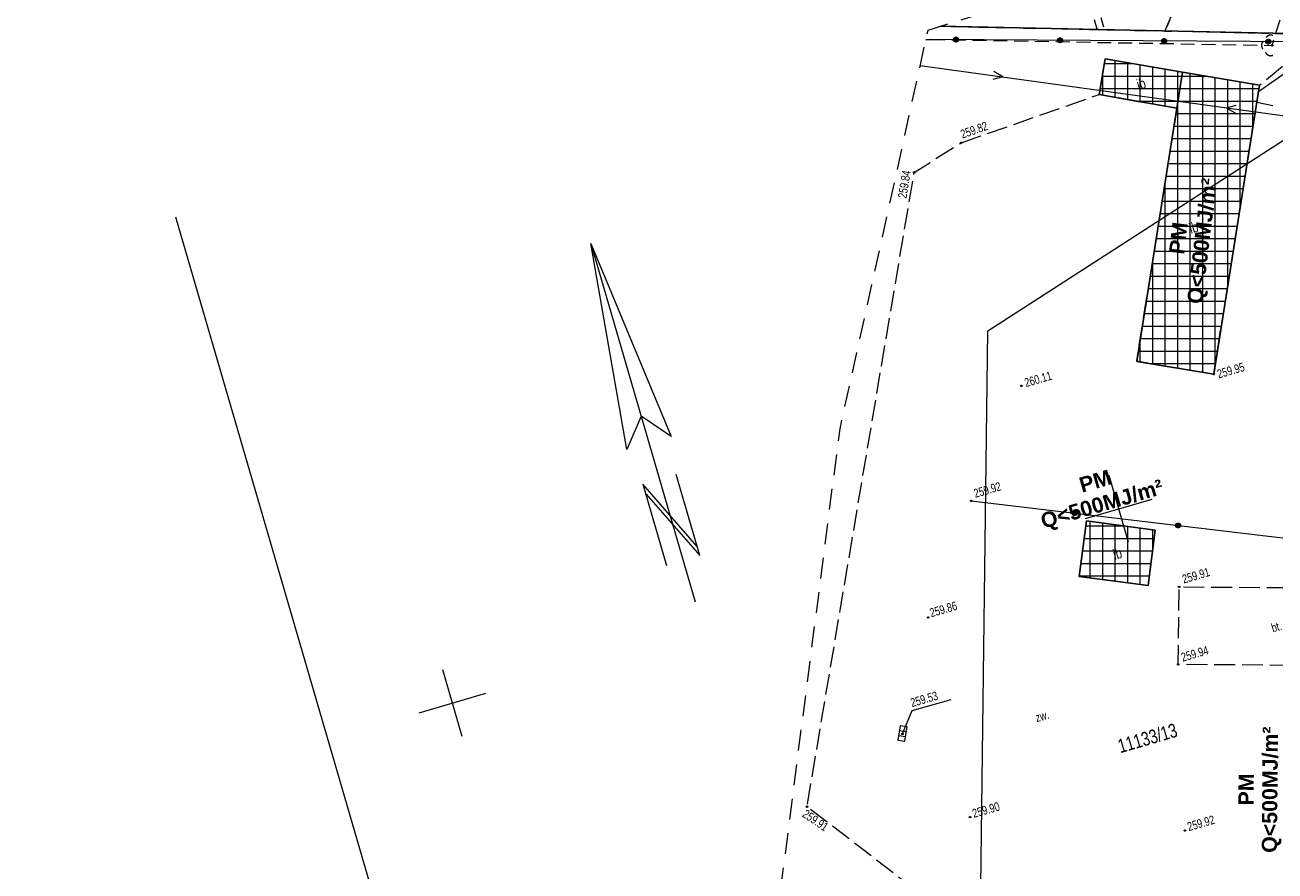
# Model space of a CAD drawing. Header units: millimetres. Extents: x -105537 to 923666, y -162842 to 175608.
# Tile 2 of 41: x -105537 to -15493, y -4146 to 56778. Entities that reach past the tile are written whole.
import ezdxf
from ezdxf.xclip import XClip

# ---------------------------------------------------------------- set-up
doc = ezdxf.new("R2010")
doc.units = ezdxf.units.MM
doc.header["$MEASUREMENT"] = 0
doc.header["$XCLIPFRAME"] = 0
for name, pattern in [('1054', [2000, 1500, -500]), ('1086', [1500, 1000, -500]), ('2216', [2500, 1500, -1000]), ('2217', [2000, 1500, -500]), ('2218', [1000, 500, -500])]:
    doc.linetypes.add(name, pattern=pattern)
doc.layers.add('A__!REF_RYSUNKI', color=7, linetype='Continuous')
doc.layers.add('Nowe_01-PZT-WYPEŁNIENIA_Nr_pióra__243', color=7, linetype='Continuous', lineweight=13, true_color=0x797979)
doc.layers.add('Nowe_01-PZT-WYPEŁNIENIA_Nr_pióra__97', color=7, linetype='Continuous', lineweight=15, true_color=0xff2828)
for name, color, linetype, lineweight in [('Nowe_199-Z Wymiary i opisy_Nr_pióra__1', 7, 'Continuous', 13), ('Wadowice Wałowa mdcp500_2_EGB_DzialkaEwidencyjna_Nr_pióra__3', 3, 'Continuous', 18), ('Wadowice Wałowa mdcp500_2_EGB_KonturKlasyfikacyjny_Nr_pióra__86', 86, 'Continuous', 18), ('Wadowice Wałowa mdcp500_2_EGB_KonturUzytkuGruntowego_Nr_pióra__3', 3, 'Continuous', 18), ('Wadowice Wałowa mdcp500_2_GES_PrzewodElektroenergetyczny_Nr_pióra__1', 1, 'Continuous', 18), ('Wadowice Wałowa mdcp500_2_GES_PrzewodKanalizacyjny_Nr_pióra__34', 34, 'Continuous', 18), ('Wadowice Wałowa mdcp500_2_GES_PrzewodWodociagowy_Nr_pióra__5', 5, 'Continuous', 18), ('Wadowice Wałowa mdcp500_2_GES_Rzedna_Nr_pióra__34', 34, 'Continuous', 18), ('Wadowice Wałowa mdcp500_2_GES_UrzadzeniaSiecKanalizacyjna_Nr_pióra__34', 34, 'Continuous', 18), ('Wadowice Wałowa mdcp500_2_OT_Budowle_Nr_pióra__7', 7, 'Continuous', 18), ('Wadowice Wałowa mdcp500_2_OT_Komunikacja_Nr_pióra__7', 7, 'Continuous', 18), ('Wadowice Wałowa mdcp500_2_OT_Ogrodzenia_Nr_pióra__7', 7, 'Continuous', 18), ('Wadowice Wałowa mdcp500_2_OT_Rzedna_Nr_pióra__7', 7, 'Continuous', 18), ('Wadowice Wałowa mdcp500_2_OT_ZagospodarowanieTerenu_Nr_pióra__3', 3, 'Continuous', 18), ('Wadowice Wałowa mdcp500_2_OT_ZagospodarowanieTerenu_Nr_pióra__7', 7, 'Continuous', 18), ('Wadowice Wałowa mdcp500_2_ramka_mapy_Nr_pióra__7', 7, 'Continuous', 18), ('Wadowice Wałowa mdcp500_2_ramka_wydruku_Nr_pióra__7', 7, 'Continuous', 18), ('Wadowice Wałowa mdcp500_2_siatka_Nr_pióra__7', 7, 'Continuous', 18), ('Wadowice Wałowa mdcp500_2_St_N_Nr_pióra__7', 7, 'Continuous', 18), ('Wadowice Wałowa mdcp500_2_zakres_mapy_Nr_pióra__178', 178, 'Continuous', 18), ('Wadowice Wałowa mdcp500_2_zakres_pomiaru_Nr_pióra__6', 6, 'Continuous', 18), ('Wadowice Wałowa mdcp500_3_0_Nr_pióra__1', 7, 'Continuous', 13)]:
    doc.layers.add(name, color=color, linetype=linetype, lineweight=lineweight)
doc.styles.add('STYL_AUTOMATYCZNY_2', font='arial.ttf')
doc.styles.add('STYL_AUTOMATYCZNY_6', font='arial.ttf', dxfattribs={"width": 0.75})
picture_1 = doc.add_image_def('image1.tif', size_in_pixel=(6904, 2168))
pattern_1 = [(0, (0, 0), (0, 900), []), (90.00000000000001, (0, 0), (-900, 0), [])]

# ---------------------------------------------------------------- blocks, each defined once
blk = doc.blocks.new('Rysunek_1_3', base_point=(73225.66045894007, -6125.130924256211))
at = {"layer": 'Wadowice Wałowa mdcp500_3_0_Nr_pióra__1', "color": 7, "lineweight": 13}
image = blk.add_image(picture_1, insert=(-79878.76163310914, -3368.362651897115), size_in_units=(292227.57595836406, 91739.28941823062), rotation=16.241465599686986, dxfattribs=at)
image.set_boundary_path([(-0.5, -0.5), (6903.5, 2167.5)])
blk = doc.blocks.new('Rysunek_3_2', base_point=(-5551989123.248664, -7375062639.407376))
at = {"layer": 'Wadowice Wałowa mdcp500_2_EGB_DzialkaEwidencyjna_Nr_pióra__3', "color": 3, "linetype": 'Continuous', "lineweight": 18, "flags": 128}
for points in [[(13284.42293498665, 30177.4968598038), (43846.65547311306, 30883.50123912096), (43714.12216965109, 54936.34587246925), (-39606.07890505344, 56683.37259814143)], [(-39606.07890505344, 56683.37259814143), (43714.12216965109, 54936.34587246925)]]:
    blk.add_lwpolyline(points, dxfattribs=at)
at = {"layer": 'Wadowice Wałowa mdcp500_2_EGB_KonturKlasyfikacyjny_Nr_pióra__86', "color": 86, "linetype": '2217', "lineweight": 18, "flags": 128}
for points in [[(-23429.02119643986, 56343.50572619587), (-20716.92063193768, 62618.88304445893)], [(-39606.55895154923, 56683.23275540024), (-23429.02119643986, 56343.50572619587)]]:
    blk.add_lwpolyline(points, dxfattribs=at)
at = {"layer": 'Wadowice Wałowa mdcp500_2_EGB_KonturUzytkuGruntowego_Nr_pióra__3', "color": 3, "linetype": '2218', "lineweight": 18, "flags": 128}
for points in [[(-20716.92063193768, 62618.88304445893), (-23429.02119643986, 56343.50572619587)], [(-23429.02119643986, 56343.50572619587), (-39606.55895154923, 56683.23275540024)], [(-23429.02119643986, 56343.50572619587), (43714.12216965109, 54936.34587246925)]]:
    blk.add_lwpolyline(points, dxfattribs=at)
at = {"layer": 'Wadowice Wałowa mdcp500_2_GES_PrzewodElektroenergetyczny_Nr_pióra__1', "color": 1, "linetype": 'Continuous', "lineweight": 18}
for p, q in [((-35100.64043104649, 53045.6028599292), (-35747.73642700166, 53424.85451884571)), ((-35100.64043104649, 53045.6028599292), (-35826.32242050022, 52856.18019104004)), ((-19004.6149911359, 50821.47438731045), (-18278.93299981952, 51010.89705806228)), ((-19004.6149911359, 50821.47438731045), (-18357.5189942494, 50442.22273025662))]:
    blk.add_line(p, q, dxfattribs=at)
at = {"layer": 'Wadowice Wałowa mdcp500_2_GES_PrzewodElektroenergetyczny_Nr_pióra__1', "color": 1, "linetype": 'Continuous', "lineweight": 18, "flags": 128}
blk.add_lwpolyline([(-41044.16011553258, 53866.96278676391), (-13061.09530571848, 50000.11446233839)], dxfattribs=at)
at = {"layer": 'Wadowice Wałowa mdcp500_2_GES_PrzewodKanalizacyjny_Nr_pióra__34', "color": 34, "linetype": 'Continuous', "lineweight": 18, "flags": 128}
blk.add_lwpolyline([(-16681.24570418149, 51986.89857125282), (-14518.74999888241, 53502.19138897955), (16632.19738379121, 46609.60281733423)], dxfattribs=at)
at = {"layer": 'Wadowice Wałowa mdcp500_2_GES_PrzewodWodociagowy_Nr_pióra__5', "color": 5, "linetype": 'Continuous', "lineweight": 18, "flags": 128}
blk.add_lwpolyline([(-15639.34727013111, 50954.60575446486), (-16806.3028967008, 51200.53943060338)], dxfattribs=at)
at = {"layer": 'Wadowice Wałowa mdcp500_2_GES_Rzedna_Nr_pióra__34', "color": 34, "linetype": 'Continuous', "lineweight": 18, "flags": 128}
blk.add_lwpolyline([(-42326.77644398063, 5728.083702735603), (-41626.62937771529, 7400.654803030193), (-38832.37900212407, 8214.65296112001)], dxfattribs=at)
at = {"layer": 'Wadowice Wałowa mdcp500_2_GES_Rzedna_Nr_pióra__34', "color": 34, "linetype": 'Continuous', "lineweight": 18}
blk.add_circle((-42326.77644398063, 5728.083702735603), 49.99999999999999, dxfattribs=at)
at = {"layer": 'Wadowice Wałowa mdcp500_2_GES_UrzadzeniaSiecKanalizacyjna_Nr_pióra__34', "color": 34, "linetype": 'Continuous', "lineweight": 18}
for p, q in [((-42596.96307405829, 5618.54291241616), (-42102.97615639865, 5541.232340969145)), ((-42542.84567479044, 5964.333754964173), (-42048.85875526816, 5887.023183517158))]:
    blk.add_line(p, q, dxfattribs=at)
at = {"layer": 'Wadowice Wałowa mdcp500_2_GES_UrzadzeniaSiecKanalizacyjna_Nr_pióra__34', "color": 34, "linetype": 'Continuous', "lineweight": 18, "flags": 128}
blk.add_lwpolyline([(-42157.09355566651, 5195.441498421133), (-41994.74135693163, 6232.814026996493), (-42488.72827552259, 6310.124599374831), (-42651.08047518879, 5272.752069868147)], close=True, dxfattribs=at)
at = {"layer": 'Wadowice Wałowa mdcp500_2_OT_Budowle_Nr_pióra__7', "color": 7, "linetype": 'Continuous', "lineweight": 18, "flags": 128}
for points in [[(-22562.43602838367, 50794.4220053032), (-28167.71874390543, 51765.45531582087), (-27723.67246914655, 54352.91022527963), (-22152.78622042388, 53392.68816448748)], [(-22152.78622042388, 53392.68816448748), (-16613.4995771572, 52433.67643933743), (-19909.89987831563, 31641.95344410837), (-25454.40404955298, 32547.36687336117), (-22562.43602838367, 50794.4220053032)], [(-29077.75941118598, 21065.75131136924), (-24115.57448841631, 20407.3283476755), (-24641.67825039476, 16421.10020201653), (-29610.66722683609, 17067.12539028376)]]:
    blk.add_lwpolyline(points, close=True, dxfattribs=at)
at = {"layer": 'Wadowice Wałowa mdcp500_2_OT_Komunikacja_Nr_pióra__7', "color": 7, "linetype": '1054', "lineweight": 18, "flags": 128}
for points in [[(-38094.85245402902, 48300.70189107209), (-28167.71874390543, 51765.45531582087), (-22562.43602838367, 50794.4220053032), (-25475.19240435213, 32582.97367487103), (-19909.89987831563, 31641.95344410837), (-16613.4995771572, 52433.67643933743), (-13627.87672597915, 54949.10009764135), (4159.610075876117, 54600.08251853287), (17762.7169881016, 54313.23348265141), (17874.37909003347, 48387.99664657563), (23247.06446286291, 48036.63944173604), (43754.70156595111, 48146.73223812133), (43716.2975454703, 54249.54512435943), (44021.8094130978, 55203.04525550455), (44317.01711565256, 55226.54870525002), (44222.36677166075, 33669.77850906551), (44268.78590416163, 15382.96234793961), (44008.80881212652, 15453.04738078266), (43751.54681503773, 15263.53150978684), (43714.28822167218, 12638.34355585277), (43742.33894795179, 6678.334061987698), (43715.09045362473, -808.0574264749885), (29167.00488794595, -1067.299355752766), (29201.95756945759, -3046.510892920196), (43718.44353061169, -2786.058628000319), (43754.09946125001, -3838.070346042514), (1563.048443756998, -4598.67141675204), (-2391.907155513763, -5073.777939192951), (-2519.057959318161, -4923.336344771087), (-32393.90090014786, -6272.76557777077), (-40563.46213165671, -6152.893640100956), (-49204.89156711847, 485.1329727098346), (-41483.55021607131, 46167.81008057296)], [(-8367.177633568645, 10610.97716726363), (-22473.5393319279, 10730.39078805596), (-22392.51251518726, 16315.96458610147), (-8376.942438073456, 16222.18066081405)]]:
    blk.add_lwpolyline(points, close=True, dxfattribs=at)
at = {"layer": 'Wadowice Wałowa mdcp500_2_OT_Ogrodzenia_Nr_pióra__7', "color": 7, "linetype": 'Continuous', "lineweight": 18, "flags": 128}
for points in [[(44021.8094130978, 55203.04525550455), (-40281.6208479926, 55735.81749014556), (-40639.1806891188, 55699.67043213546)], [(-37370.88957149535, 22503.66373173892), (-7260.455905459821, 18932.61564802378), (13330.69467265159, 15109.0809199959), (13217.96890813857, 30012.31858413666), (43492.63194482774, 30811.61702238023)]]:
    blk.add_lwpolyline(points, dxfattribs=at)
at = {"layer": 'Wadowice Wałowa mdcp500_2_OT_Ogrodzenia_Nr_pióra__7', "color": 7, "linetype": 'Continuous', "lineweight": 18}
for centre, radius in [((-38476.59248486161, 55724.40313920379), 175), ((-38476.59248486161, 55724.40313920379), 157.5), ((-38476.59248486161, 55724.40313920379), 140), ((-38476.59248486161, 55724.40313920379), 122.5), ((-38476.59248486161, 55724.40313920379), 105), ((-30976.7315806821, 55677.01823823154), 175), ((-30976.7315806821, 55677.01823823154), 157.5), ((-38476.59248486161, 55724.40313920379), 87.49999999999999), ((-38476.59248486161, 55724.40313920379), 69.99999999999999), ((-38476.59248486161, 55724.40313920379), 52.49999999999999), ((-38476.59248486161, 55724.40313920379), 34.99999999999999), ((-30976.7315806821, 55677.01823823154), 140), ((-30976.7315806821, 55677.01823823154), 122.5), ((-30976.7315806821, 55677.01823823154), 105), ((-30976.7315806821, 55677.01823823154), 87.49999999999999), ((-30976.7315806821, 55677.01823823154), 69.99999999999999), ((-30976.7315806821, 55677.01823823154), 52.49999999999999), ((-30976.7315806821, 55677.01823823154), 34.99999999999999), ((-23476.87067836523, 55629.63333819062), 175), ((-23476.87067836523, 55629.63333819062), 157.5), ((-23476.87067836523, 55629.63333819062), 140), ((-23476.87067836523, 55629.63333819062), 122.5), ((-23476.87067836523, 55629.63333819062), 105), ((-23476.87067836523, 55629.63333819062), 87.49999999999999), ((-23476.87067836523, 55629.63333819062), 69.99999999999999), ((-23476.87067836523, 55629.63333819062), 52.49999999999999), ((-23476.87067836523, 55629.63333819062), 34.99999999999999), ((-15977.00977418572, 55582.24843721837), 175), ((-15977.00977418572, 55582.24843721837), 157.5), ((-15977.00977418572, 55582.24843721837), 140), ((-15977.00977418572, 55582.24843721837), 122.5), ((-15977.00977418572, 55582.24843721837), 105), ((-15977.00977418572, 55582.24843721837), 87.49999999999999), ((-15977.00977418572, 55582.24843721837), 69.99999999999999), ((-15977.00977418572, 55582.24843721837), 52.49999999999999), ((-15977.00977418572, 55582.24843721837), 34.99999999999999), ((-29923.11006877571, 21620.35182025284), 175), ((-29923.11006877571, 21620.35182025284), 157.5), ((-29923.11006877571, 21620.35182025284), 140), ((-29923.11006877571, 21620.35182025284), 122.5), ((-29923.11006877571, 21620.35182025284), 105), ((-29923.11006877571, 21620.35182025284), 87.49999999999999), ((-29923.11006877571, 21620.35182025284), 69.99999999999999), ((-29923.11006877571, 21620.35182025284), 52.49999999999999), ((-29923.11006877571, 21620.35182025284), 34.99999999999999), ((-22475.23455694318, 20737.06787731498), 175), ((-22475.23455694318, 20737.06787731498), 157.5), ((-22475.23455694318, 20737.06787731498), 140), ((-22475.23455694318, 20737.06787731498), 122.5), ((-22475.23455694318, 20737.06787731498), 105), ((-22475.23455694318, 20737.06787731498), 87.49999999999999), ((-22475.23455694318, 20737.06787731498), 69.99999999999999), ((-22475.23455694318, 20737.06787731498), 52.49999999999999), ((-22475.23455694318, 20737.06787731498), 34.99999999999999)]:
    blk.add_circle(centre, radius, dxfattribs=at)
at = {"layer": 'Wadowice Wałowa mdcp500_2_OT_Rzedna_Nr_pióra__7', "color": 7, "linetype": 'Continuous', "lineweight": 18}
for centre in [(-38094.85245402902, 48300.70189107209), (-41483.55021607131, 46167.81008057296), (-19909.89987831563, 31641.95344410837), (-33762.58145365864, 30783.28404482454), (-37370.88957149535, 22503.66373173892), (-22392.51251518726, 16315.96458610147), (-40477.23500151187, 14109.87924132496), (-22473.5393319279, 10730.39078805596), (-49204.89156711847, 485.1329727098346), (-37455.13748936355, -268.7099324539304), (-21976.2537330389, -1238.172494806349)]:
    blk.add_circle(centre, 49.99999999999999, dxfattribs=at)
at = {"layer": 'Wadowice Wałowa mdcp500_2_OT_ZagospodarowanieTerenu_Nr_pióra__3', "color": 3, "linetype": 'Continuous', "lineweight": 18}
blk.add_circle((-15702.55769696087, 55313.37866093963), 49.99999999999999, dxfattribs=at)
for centre, start, end in [((-15800.44779926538, 55649.41069390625), 66.35546564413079, 146.1274655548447), ((-16066.55833031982, 55311.49770971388), 136.0896255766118, 219.760955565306), ((-15810.67019887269, 54969.41400133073), 203.7184655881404, 294.7203056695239)]:
    blk.add_arc(centre, 399.9999999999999, start, end, dxfattribs=at)
at = {"layer": 'Wadowice Wałowa mdcp500_2_OT_ZagospodarowanieTerenu_Nr_pióra__7', "color": 7, "linetype": 'Continuous', "lineweight": 18}
for p, q in [((-28303.37488558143, 56485.8999364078), (-28499.15509112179, 57157.96400327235)), ((-27823.32912366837, 56625.74294116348), (-28019.10932920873, 57297.80700709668))]:
    blk.add_line(p, q, dxfattribs=at)
at = {"layer": 'Wadowice Wałowa mdcp500_2_OT_ZagospodarowanieTerenu_Nr_pióra__7', "color": 7, "linetype": '1086', "lineweight": 18, "flags": 128}
for points in [[(-40281.6208479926, 55735.81749014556), (-15702.55769696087, 55313.37866093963), (-12591.14513080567, 65172.14557249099)], [(-40639.1806891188, 55699.67043213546), (-40281.6208479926, 55735.81749014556)]]:
    blk.add_lwpolyline(points, dxfattribs=at)
at = {"layer": 'Wadowice Wałowa mdcp500_2_ramka_mapy_Nr_pióra__7', "color": 7, "linetype": 'Continuous', "lineweight": 18, "flags": 128}
blk.add_lwpolyline([(-94687.7474234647, 42962.425721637), (-56925.28138378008, -86666.59592011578)], dxfattribs=at)
at = {"layer": 'Wadowice Wałowa mdcp500_2_ramka_wydruku_Nr_pióra__7', "color": 7, "linetype": 'Continuous', "lineweight": 18, "flags": 128}
blk.add_lwpolyline([(-104289.3347397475, 40165.36985891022), (-66526.86869997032, -89463.65178280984)], dxfattribs=at)
at = {"layer": 'Wadowice Wałowa mdcp500_2_siatka_Nr_pióra__7', "color": 7, "linetype": 'Continuous', "lineweight": 18}
for p, q in [((-26737.47499380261, 21934.98594593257), (-26737.42698971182, 21934.99992974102)), ((-74742.05125588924, 7950.685533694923), (-74742.00325179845, 7950.699517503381))]:
    blk.add_line(p, q, dxfattribs=at)
at = {"layer": 'Wadowice Wałowa mdcp500_2_siatka_Nr_pióra__7', "color": 7, "linetype": 'Continuous', "lineweight": 18, "flags": 128}
for points in [[(-26038.25997374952, 19534.75713357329), (-27436.69001478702, 24335.21475922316)], [(-29137.7038070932, 21235.77092494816), (-24337.24618237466, 22634.20096598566)], [(-74042.83623490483, 5550.456720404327), (-75441.26627594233, 10350.91434698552)], [(-77142.28006917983, 7251.470512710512), (-72341.82244259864, 8649.900553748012)]]:
    blk.add_lwpolyline(points, dxfattribs=at)
at = {"layer": 'Wadowice Wałowa mdcp500_2_St_N_Nr_pióra__7', "color": 7, "linetype": 'Continuous', "lineweight": 18, "flags": 128}
for points in [[(-64779.94120959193, 41038.01310434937), (-57266.56815875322, 15246.4984068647)], [(-60801.05861183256, 22993.52280888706), (-56931.01914040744, 18563.94084077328), (-58636.57238800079, 24418.67497004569)], [(-57130.19941281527, 19248.0340199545), (-61036.89721040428, 23719.43198051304), (-59331.34396281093, 17864.69785217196)]]:
    blk.add_lwpolyline(points, dxfattribs=at)
blk.add_lwpolyline([(-62195.29801420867, 26212.12297957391), (-64779.94120959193, 41038.01310434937), (-58998.19699767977, 27144.20538861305), (-61156.0775693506, 28598.20322040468)], close=True, dxfattribs=at)
at = {"layer": 'Wadowice Wałowa mdcp500_2_zakres_mapy_Nr_pióra__178', "color": 178, "linetype": '2216', "lineweight": 18, "flags": 128}
blk.add_lwpolyline([(-40482.71705023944, 56407.89529588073), (-5213.138463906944, 67490.59665203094), (39821.44838757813, 70989.78786543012), (82873.68830200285, 71190.40324818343), (110280.5930683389, 22047.30493947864), (166246.8119086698, 18451.15648489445), (167791.1671204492, 23267.19164662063), (190179.7658270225, 23748.78927692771), (210928.7346852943, -16171.36699892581), (215661.8632748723, -76514.16623871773), (204751.318092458, -90910.9466150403), (192280.4125109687, -94240.35606905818), (99367.93589685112, -84760.86368784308), (95395.25695797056, -58865.62700197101), (-13644.49215680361, -56772.06844370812), (-14809.95680484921, -56088.97123113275), (-36247.82587494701, -54694.49170399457), (-51798.3336718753, -10956.1194293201), (-46825.41766855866, 27702.75219995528)], close=True, dxfattribs=at)
at = {"layer": 'Wadowice Wałowa mdcp500_2_zakres_pomiaru_Nr_pióra__6', "color": 6, "linetype": 'Continuous', "lineweight": 18, "flags": 128}
blk.add_lwpolyline([(-36179.74544409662, 34746.29481136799), (4113.896925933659, 60748.3657989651), (44966.4879059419, 61814.82464168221), (60248.59594460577, 60295.89840769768), (102128.5515679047, 6511.690308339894), (100198.7205697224, -31349.64454732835), (79246.317403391, -37422.08019644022), (-27807.68924951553, -35504.77110315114), (-36755.54693955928, -10950.2273099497)], close=True, dxfattribs=at)
at = {"layer": 'Wadowice Wałowa mdcp500_2_EGB_DzialkaEwidencyjna_Nr_pióra__3', "color": 3, "linetype": 'Continuous', "lineweight": 18, "insert": (-26915.65057019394, 5291.017343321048), "char_height": 1000, "attachment_point": 1, "rotation": 16.241465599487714, "style": 'STYL_AUTOMATYCZNY_6'}
blk.add_mtext('\\A1;{\\pql;\\fArial|b0|i0|c238|p0;\\W0.750000;11133/13}', dxfattribs=at)
at = {"layer": 'Wadowice Wałowa mdcp500_2_GES_Rzedna_Nr_pióra__34', "color": 34, "linetype": 'Continuous', "lineweight": 18, "insert": (-41641.91945599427, 7644.204261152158), "char_height": 625, "attachment_point": 7, "rotation": 16.241465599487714, "style": 'STYL_AUTOMATYCZNY_6'}
blk.add_mtext('\\A1;{\\pql;\\fArial|b0|i0|c238|p0;\\W0.750000;259.53}', dxfattribs=at)
at = {"layer": 'Wadowice Wałowa mdcp500_2_OT_Budowle_Nr_pióra__7', "color": 7, "linetype": 'Continuous', "lineweight": 18, "char_height": 750, "attachment_point": 4, "rotation": 16.241465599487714, "style": 'STYL_AUTOMATYCZNY_6'}
for insert in [(-25426.71022129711, 52447.18747570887), (-21646.55819355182, 42099.89859016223), (-27136.47669835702, 18611.14486146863)]:
    blk.add_mtext('\\A1;{\\pql;\\fArial|b0|i0|c238|p0;\\W0.750000;ib}', dxfattribs=dict(at, insert=insert))
at = {"layer": 'Wadowice Wałowa mdcp500_2_OT_Komunikacja_Nr_pióra__7', "color": 7, "linetype": 'Continuous', "lineweight": 18, "char_height": 625, "attachment_point": 4, "rotation": 16.241465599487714, "style": 'STYL_AUTOMATYCZNY_6'}
for s, insert in [('\\A1;{\\pql;\\fArial|b0|i0|c238|p0;\\W0.750000;bt.}', (-15734.66927478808, 13332.22980465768)), ('\\A1;{\\pql;\\fArial|b0|i0|c238|p0;\\W0.750000;zw.}', (-32734.96778241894, 6871.779790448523))]:
    blk.add_mtext(s, dxfattribs=dict(at, insert=insert))
at = {"layer": 'Wadowice Wałowa mdcp500_2_OT_Rzedna_Nr_pióra__7', "color": 7, "linetype": 'Continuous', "lineweight": 18, "char_height": 625, "style": 'STYL_AUTOMATYCZNY_6'}
for s, insert, attachment_point, rotation in [('\\A1;{\\pql;\\fArial|b0|i0|c238|p0;\\W0.750000;259.82}', (-38007.9405541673, 48585.5174574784), 7, 19.2399657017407), ('\\A1;{\\pql;\\fArial|b0|i0|c238|p0;\\W0.750000;259.84}', (-42034.15974653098, 44265.22494926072), 7, 80.77526556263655), ('\\A1;{\\pql;\\fArial|b0|i0|c238|p0;\\W0.750000;259.95}', (-19544.40186288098, 31314.53611661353), 7, 16.241465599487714), ('\\A1;{\\pql;\\fArial|b0|i0|c238|p0;\\W0.750000;260.11}', (-33430.84776330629, 30687.25777283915), 7, 16.241465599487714), ('\\A1;{\\pql;\\fArial|b0|i0|c238|p0;\\W0.750000;259.92}', (-37082.13430844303, 22718.21153284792), 7, 16.241465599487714), ('\\A1;{\\pql;\\fArial|b0|i0|c238|p0;\\W0.750000;259.91}', (-22061.27197335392, 16546.63849269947), 7, 16.241465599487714), ('\\A1;{\\pql;\\fArial|b0|i0|c238|p0;\\W0.750000;259.86}', (-40254.58783399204, 14116.22865364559), 7, 16.241465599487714), ('\\A1;{\\pql;\\fArial|b0|i0|c238|p0;\\W0.750000;259.94}', (-22144.57094945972, 10911.65743455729), 7, 16.241465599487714), ('\\A1;{\\pql;\\fArial|b0|i0|c238|p0;\\W0.750000;259.91}', (-49248.71632315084, 325.8810546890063), 1, 325.73206557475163), ('\\A1;{\\pql;\\fArial|b0|i0|c238|p0;\\W0.750000;259.90}', (-37183.97380079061, -334.1563919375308), 7, 16.241465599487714), ('\\A1;{\\pql;\\fArial|b0|i0|c238|p0;\\W0.750000;259.92}', (-21697.84143589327, -1289.529324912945), 7, 16.241465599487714)]:
    blk.add_mtext(s, dxfattribs=dict(at, insert=insert, attachment_point=attachment_point, rotation=rotation))

msp = doc.modelspace()

# ---------------------------------------------------------------- hatches: boundary and pattern name
at = {"layer": 'Nowe_01-PZT-WYPEŁNIENIA_Nr_pióra__97', "linetype": 'Continuous', "lineweight": 15, "true_color": 0xff2828}
h = msp.add_hatch(dxfattribs=at)
h.set_pattern_fill('Siatka_90x90_0001', color=20, style=0, pattern_type=2)
h.set_pattern_definition(pattern_1)
h.paths.add_polyline_path([(-25454.40404955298, 32547.36687336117), (-19909.89987831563, 31641.95344410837), (-16613.4995771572, 52433.67643933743), (-22152.78622042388, 53392.68816448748), (-27723.67246914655, 54352.91022527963), (-28167.71874390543, 51765.45531582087), (-22562.43602838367, 50794.4220053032)])
h = msp.add_hatch(dxfattribs=at)
h.set_pattern_fill('Siatka_90x90_0001', color=20, style=0, pattern_type=2)
h.set_pattern_definition(pattern_1)
h.paths.add_polyline_path([(-29077.75941118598, 21065.75131136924), (-29610.66722683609, 17067.12539028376), (-24641.67825039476, 16421.10020201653), (-24115.57448841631, 20407.3283476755)])

# ---------------------------------------------------------------- linework, layer by layer
at = {"layer": 'Nowe_01-PZT-WYPEŁNIENIA_Nr_pióra__243', "color": 8, "linetype": 'Continuous', "lineweight": 13, "true_color": 0x797979, "flags": 128}
for points in [[(-25454.40404955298, 32547.36687336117), (-19909.89987831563, 31641.95344410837), (-16613.4995771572, 52433.67643933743), (-22152.78622042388, 53392.68816448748), (-27723.67246914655, 54352.91022527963), (-28167.71874390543, 51765.45531582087), (-22562.43602838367, 50794.4220053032)], [(-29077.75941118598, 21065.75131136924), (-29610.66722683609, 17067.12539028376), (-24641.67825039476, 16421.10020201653), (-24115.57448841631, 20407.3283476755)]]:
    msp.add_lwpolyline(points, close=True, dxfattribs=at)

# ---------------------------------------------------------------- block references
at = {"layer": 'A__!REF_RYSUNKI', "color": 7, "linetype": 'Continuous', "lineweight": 13}
ref = msp.add_blockref('Rysunek_1_3', (73225.66045894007, -6125.130924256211), dxfattribs=at)
XClip(ref).set_block_clipping_path([(-93517.55078726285, 43450.16060191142), (110816.6640264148, 102975.132325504), (124455.4531805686, 56156.60907169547), (200686.4574784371, 78363.60156891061), (175028.2618212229, 166441.7158685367), (-105536.9572903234, 84709.75164772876)])
ref = msp.add_blockref('Rysunek_3_2', (-5551989123.248664, -7375062639.407376), dxfattribs=at)
XClip(ref).set_block_clipping_path([(-61241.45315754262, -107607.1502755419), (18474.23097847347, -84385.02935766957), (39659.24295525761, -157107.8322890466), (251319.9927157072, -95448.55434672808), (195865.5394707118, 94912.59717975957), (119370.7429366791, 72628.75888677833), (110592.302622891, 102762.9304267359), (-104289.334739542, 40165.36985952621)])

# ---------------------------------------------------------------- texts
at = {"layer": 'Nowe_199-Z Wymiary i opisy_Nr_pióra__1', "color": 7, "linetype": 'Continuous', "lineweight": 13, "char_height": 1100, "attachment_point": 8, "line_spacing_factor": 0.9330253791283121, "style": 'STYL_AUTOMATYCZNY_2'}
for insert, rotation in [((-19899.38116272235, 41123.29953953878), 83.20466467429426), ((-27723.77013041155, 21464.37548825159), 16.241465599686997), ((-15000.3050153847, 1703.309833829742), 89.53133897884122)]:
    msp.add_mtext('\\A1;{\\pqc;\\fArial|b1|i0|c238|p0;\\W1.000000;PM \\P\\pqc;\\fArial|b1|i0|c238|p0;\\W1.000000;Q<500MJ/m²}', dxfattribs=dict(at, insert=insert, rotation=rotation))

doc.saveas('drawing.dxf')
